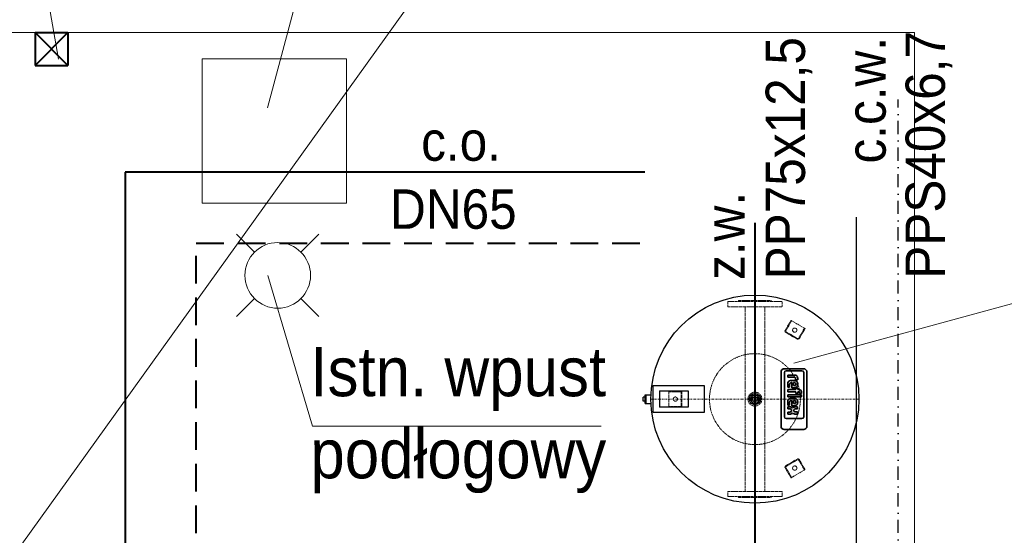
# Model space of a CAD drawing. Header units: millimetres. Extents: x -26820 to -12632, y -5851 to 1958.
# Tile 48 of 95: x -18236 to -17936, y -50 to 107. Entities that reach past the tile are written whole.
import ezdxf
from ezdxf.lldxf.tags import DXFTag

# ---------------------------------------------------------------- set-up
doc = ezdxf.new("R2010")
doc.units = ezdxf.units.MM
for name, pattern in [('DASH', [15, 10, -5]), ('DASHDOT', [1, 0.5, -0.25, 0, -0.25]), ('DASHED', [181.05, 120.7, -60.35]), ('HIDDEN', [0.375, 0.25, -0.125]), ('SOLID', [1, 1, 0])]:
    doc.linetypes.add(name, pattern=pattern)
for name, color, linetype, lineweight in [('A-INW-SC', 30, 'Continuous', 13), ('CP_AXIS', 143, 'DASHDOT', 18), ('CP_HIDDE', 203, 'HIDDEN', 18), ('CP_LOGO', 7, 'Continuous', 35), ('INST_KOTŁOWNIA', 22, 'Continuous', 60), ('SAN_Przewody powrotne CO na rzucie', 104, 'Continuous', 40), ('ściany', 84, 'Continuous', 35)]:
    doc.layers.add(name, color=color, linetype=linetype, lineweight=lineweight)
doc.layers.add('INST_Powrot', color=220, linetype='DASH')
doc.layers.add('INST_ZASILANIE', color=101, linetype='Continuous')
doc.styles.get("Standard").update_dxf_attribs({"font": 'arial.ttf'})
tags = doc.linetypes.add('HOT_WATER_SUPPLY', pattern='A,12.7,-5.08,["HW",Standard,S=2.54,R=0,X=-2.54,Y=-1.27],-5.08', length=22.86).pattern_tags.tags
tags[6] = DXFTag(74, 10)

msp = doc.modelspace()

# ---------------------------------------------------------------- linework, layer by layer
at = {"color": 7, "lineweight": 15}
for p, q in [((-18160.21, 80.17), (-18100.88, 304.48)), ((-18248.99, 239.24), (-18223.98, 95.04)), ((-18065.6, 183.33), (-18262.22, -90.39)), ((-17885.53, 33.61), (-17999.84, 2.38)), ((-18146.55, -16.77), (-18160.1, 29.1)), ((-18146.55, -16.77), (-18058.55, -16.77))]:
    msp.add_line(p, q, dxfattribs=at)
at = {"color": 7}
for p, q in [((-18038.9, -4.54), (-18042.81, -4.54)), ((-18042.81, -4.54), (-18042.81, -12.54)), ((-18032.08, -4.54), (-18038.9, -4.54)), ((-18029.58, -4.54), (-18032.08, -4.54)), ((-18027.1, -4.54), (-18029.58, -4.54)), ((-18027.1, -12.54), (-18027.1, -4.54)), ((-18045.12, -7.94), (-18045.82, -7.94)), ((-18045.82, -9.14), (-18045.82, -7.94)), ((-18045.12, -7.22), (-18045.09, -7.19)), ((-18045.12, -9.86), (-18045.12, -7.22)), ((-18045.09, -9.89), (-18045.09, -7.19)), ((-18045.09, -7.19), (-18044.97, -7.19)), ((-18044.97, -9.89), (-18044.97, -7.19)), ((-18044.92, -7.24), (-18044.97, -7.19)), ((-18044.92, -7.26), (-18044.87, -7.21)), ((-18044.92, -9.84), (-18044.92, -7.24)), ((-18044.87, -9.87), (-18044.87, -7.21)), ((-18044.87, -7.21), (-18043.37, -7.21)), ((-18040.76, -6.04), (-18032.08, -6.04)), ((-18040.76, -6.04), (-18040.76, -11.04)), ((-18032.08, -6.04), (-18032.08, -11.04)), ((-18013.1, -8.54), (-18012.41, -7.34)), ((-18012.41, -9.74), (-18013.1, -8.54)), ((-18012.41, -7.34), (-18011.02, -7.34)), ((-18011.02, -7.34), (-18010.33, -8.54)), ((-18010.33, -8.54), (-18011.02, -9.74)), ((-18045.12, -9.14), (-18045.82, -9.14)), ((-18045.12, -9.86), (-18045.09, -9.89)), ((-18045.09, -9.89), (-18044.97, -9.89)), ((-18044.92, -9.84), (-18044.97, -9.89)), ((-18044.92, -9.82), (-18044.87, -9.87)), ((-18044.87, -9.87), (-18043.37, -9.87)), ((-18032.08, -11.04), (-18040.76, -11.04)), ((-18011.02, -9.74), (-18012.41, -9.74)), ((-18042.81, -12.54), (-18038.9, -12.54)), ((-18038.9, -12.54), (-18032.08, -12.54)), ((-18032.08, -12.54), (-18029.58, -12.54)), ((-18029.58, -12.54), (-18027.1, -12.54))]:
    msp.add_line(p, q, dxfattribs=at)
for radius in [31.7, 1.7, 0.8, 0.7]:
    msp.add_circle((-18011.72, -8.54), radius, dxfattribs=at)
at = {"layer": 'A-INW-SC', "color": 7}
for p, q in [((-17963.13, 103.16), (-18506.13, 103.16)), ((-17963.13, 103.16), (-17963.13, -564.84)), ((-18136.13, 95.16), (-18180.13, 95.16)), ((-18180.13, 95.16), (-18180.13, 51.16)), ((-18136.13, 95.16), (-18136.13, 51.16)), ((-18136.13, 51.16), (-18180.13, 51.16)), ((-18169.65, 41.68), (-18164.2, 36.24)), ((-18144.61, 41.68), (-18150.06, 36.24)), ((-18164.2, 22.09), (-18169.65, 16.65)), ((-18150.06, 22.09), (-18144.61, 16.65))]:
    msp.add_line(p, q, dxfattribs=at)
msp.add_circle((-18157.13, 29.16), 10, dxfattribs=at)
at = {"layer": 'CP_AXIS', "color": 7}
for p, q in [((-18011.72, 23.16), (-18011.72, -40.24)), ((-18043.42, -8.54), (-17980.02, -8.54))]:
    msp.add_line(p, q, dxfattribs=at)
at = {"layer": 'CP_HIDDE', "color": 7}
for p, q in [((-18019.97, 21.06), (-18019.97, 19.66)), ((-18019.87, 21.16), (-18003.57, 21.16)), ((-18016.67, 21.46), (-18016.84, 21.16)), ((-18006.77, 21.46), (-18016.67, 21.46)), ((-18006.77, 21.46), (-18006.59, 21.16)), ((-18003.47, 21.06), (-18003.47, 19.66)), ((-18003.57, 19.56), (-18019.87, 19.56)), ((-18014.73, 19.56), (-18014.73, -36.64)), ((-18008.7, 19.56), (-18008.7, -36.64)), ((-18002.51, 12.42), (-18000.81, 15.36)), ((-18000.59, 15.24), (-18002.29, 12.29)), ((-18000.67, 15.4), (-18000.63, 15.37)), ((-18000.32, 15.2), (-18000.63, 15.37)), ((-18000.32, 15.2), (-17996.86, 13.2)), ((-17998.39, 10.04), (-17996.69, 12.99)), ((-17996.48, 12.86), (-17998.18, 9.92)), ((-17996.56, 13.02), (-17996.86, 13.2)), ((-17996.56, 13.02), (-17996.51, 13)), ((-17998.86, 9.73), (-18002.32, 11.73)), ((-18002.2, 11.95), (-17998.74, 9.95)), ((-18037.97, -6.19), (-18037.97, -6.14)), ((-18037.97, -6.19), (-18037.97, -6.54)), ((-18037.97, -10.54), (-18037.97, -6.54)), ((-18037.87, -6.04), (-18034.47, -6.04)), ((-18034.47, -6.29), (-18037.87, -6.29)), ((-18034.22, -10.54), (-18034.22, -6.54)), ((-18033.97, -6.54), (-18033.97, -10.54)), ((-18037.97, -10.54), (-18037.97, -10.89)), ((-18037.97, -10.94), (-18037.97, -10.89)), ((-18037.87, -10.79), (-18034.47, -10.79)), ((-18034.47, -11.04), (-18037.87, -11.04)), ((-18002.32, -28.81), (-17998.86, -26.81)), ((-17998.18, -26.99), (-17996.48, -29.93)), ((-18000.81, -32.43), (-18002.51, -29.49)), ((-18002.29, -29.36), (-18000.59, -32.31)), ((-17998.74, -27.02), (-18002.2, -29.02)), ((-17996.69, -30.06), (-17998.39, -27.11)), ((-18000.63, -32.44), (-18000.67, -32.47)), ((-18000.63, -32.44), (-18000.32, -32.27)), ((-17996.86, -30.27), (-18000.32, -32.27)), ((-17996.86, -30.27), (-17996.56, -30.09)), ((-17996.51, -30.07), (-17996.56, -30.09)), ((-18019.97, -38.14), (-18019.97, -36.74)), ((-18003.57, -36.64), (-18019.87, -36.64)), ((-18019.87, -38.24), (-18003.57, -38.24)), ((-18016.67, -38.54), (-18016.84, -38.24)), ((-18006.77, -38.54), (-18016.67, -38.54)), ((-18006.77, -38.54), (-18006.59, -38.24)), ((-18003.47, -38.14), (-18003.47, -36.74))]:
    msp.add_line(p, q, dxfattribs=at)
for centre, radius in [((-17999.59, 12.47), 0.65), ((-18011.72, -8.54), 13.85), ((-18035.97, -8.54), 0.65), ((-18011.72, -8.54), 2.12), ((-17999.59, -29.54), 0.65)]:
    msp.add_circle(centre, radius, dxfattribs=at)
for centre, radius, start, end in [((-18019.87, 21.06), 0.1, 90, 180), ((-18003.57, 21.06), 0.1, 0, 90), ((-18019.87, 19.66), 0.1, 180, 270), ((-18003.57, 19.66), 0.1, 270, 0), ((-18000.72, 15.31), 0.1, 60, 150), ((-18000.68, 15.29), 0.1, 330, 60), ((-18002.07, 12.17), 0.5, 150, 240), ((-18002.07, 12.17), 0.25, 150, 240), ((-17996.61, 12.94), 0.1, 60, 150), ((-17996.56, 12.91), 0.1, 330, 60), ((-17998.61, 10.17), 0.5, 240, 330), ((-17998.61, 10.17), 0.25, 240, 330), ((-18037.87, -6.14), 0.1, 90, 180), ((-18037.87, -6.19), 0.1, 180, 270), ((-18034.47, -6.54), 0.5, 0, 90), ((-18034.47, -6.54), 0.25, 0, 90), ((-18037.87, -10.89), 0.1, 90, 180), ((-18037.87, -10.94), 0.1, 180, 270), ((-18034.47, -10.54), 0.5, 270, 0), ((-18034.47, -10.54), 0.25, 270, 0), ((-17998.61, -27.24), 0.5, 30, 120), ((-17998.61, -27.24), 0.25, 30, 120), ((-18002.07, -29.24), 0.5, 120, 210), ((-18002.07, -29.24), 0.25, 120, 210), ((-17996.56, -29.98), 0.1, 300, 30), ((-18000.72, -32.38), 0.1, 210, 300), ((-18000.68, -32.36), 0.1, 300, 30), ((-17996.61, -30.01), 0.1, 210, 300), ((-18019.87, -36.74), 0.1, 90, 180), ((-18019.87, -38.14), 0.1, 180, 270), ((-18003.57, -36.74), 0.1, 0, 90), ((-18003.57, -38.14), 0.1, 270, 0)]:
    msp.add_arc(centre, radius, start, end, dxfattribs=at)
at = {"layer": 'CP_LOGO', "color": 7, "extrusion": (1, -1.83697e-16, 0)}
for p, q in [((-17996.87, 0.72), (-18002.77, 0.72)), ((-17997.39, 0.1), (-18002.2, 0.1)), ((-18003.77, -0.28), (-18003.77, -16.79)), ((-18002.76, -0.46), (-18002.76, -13.9)), ((-18001.73, -1.2), (-17999.65, -1.2)), ((-18001.73, -1.2), (-18001.73, -1.2)), ((-18001.73, -1.86), (-18001.73, -1.2)), ((-18001.73, -1.86), (-18001.73, -1.86)), ((-17999.8, -1.86), (-18001.73, -1.86)), ((-18000.61, -2.85), (-17999.84, -2.85)), ((-17999.32, -2.63), (-17999.32, -2.3)), ((-17998.7, -2.63), (-17999.32, -2.63)), ((-17998.7, -2.15), (-17998.7, -2.63)), ((-17998.7, -2.63), (-17998.7, -2.63)), ((-17996.83, -13.9), (-17996.83, -0.46)), ((-17995.87, -16.79), (-17995.87, -0.28)), ((-18001.73, -4.95), (-18001.73, -3.96)), ((-18001.15, -4.95), (-18001.73, -4.95)), ((-18001.73, -5.64), (-17999.28, -5.64)), ((-18001.73, -6.3), (-18001.73, -5.64)), ((-18001.15, -4.05), (-18001.15, -4.95)), ((-18000.46, -3.5), (-18000.6, -3.5)), ((-18000.46, -5.1), (-18000.46, -3.5)), ((-17999.87, -5.1), (-18000.46, -5.1)), ((-17999.98, -3.5), (-17999.98, -4.44)), ((-17999.82, -3.5), (-17999.98, -3.5)), ((-17999.98, -4.44), (-17999.82, -4.44)), ((-17999.28, -5.23), (-17998.7, -5.23)), ((-17999.28, -5.64), (-17999.28, -5.23)), ((-17999.25, -4.02), (-17999.25, -3.92)), ((-17998.7, -3.87), (-17998.7, -4.08)), ((-17998.7, -5.23), (-17998.7, -5.64)), ((-17998.7, -5.64), (-17998.26, -5.64)), ((-17999.28, -6.3), (-18001.73, -6.3)), ((-18001.73, -7.85), (-18001.73, -7.2)), ((-18001.73, -7.2), (-17997.52, -7.2)), ((-18001.73, -7.85), (-18001.73, -7.85)), ((-17997.52, -7.85), (-18001.73, -7.85)), ((-18000.61, -8.3), (-17999.84, -8.3)), ((-18000.46, -8.95), (-18000.6, -8.95)), ((-18000.46, -10.55), (-18000.46, -8.95)), ((-17999.98, -8.95), (-17999.98, -9.9)), ((-17999.82, -8.95), (-17999.98, -8.95)), ((-17999.28, -6.8), (-17999.28, -6.3)), ((-17998.7, -6.8), (-17999.28, -6.8)), ((-17998.7, -6.3), (-17998.7, -6.8)), ((-17998.39, -6.3), (-17998.7, -6.3)), ((-17998.12, -6.86), (-17998.12, -6.54)), ((-17997.52, -6.86), (-17998.12, -6.86)), ((-17997.52, -6.4), (-17997.52, -6.86)), ((-17997.52, -7.2), (-17997.52, -7.85)), ((-18001.73, -10.41), (-18001.73, -9.42)), ((-18001.15, -10.41), (-18001.73, -10.41)), ((-18001.73, -10.87), (-18001.16, -10.87)), ((-18001.73, -11.52), (-18001.73, -10.87)), ((-18001.14, -11.52), (-18001.73, -11.52)), ((-18001.15, -9.51), (-18001.15, -10.41)), ((-18000.56, -12.09), (-18000.56, -11.93)), ((-17999.87, -10.55), (-18000.46, -10.55)), ((-17999.98, -9.9), (-17999.82, -9.9)), ((-17999.88, -11.93), (-17999.88, -12.04)), ((-17998.71, -11.51), (-17999.35, -11.51)), ((-17999.3, -10.86), (-17998.71, -10.86)), ((-17999.25, -9.48), (-17999.25, -9.38)), ((-17998.71, -10.86), (-17998.71, -11.51)), ((-17998.7, -9.32), (-17998.7, -9.53)), ((-18002.2, -14.46), (-17997.39, -14.46)), ((-18001.73, -12.47), (-18001.07, -12.47)), ((-18001.73, -13.13), (-18001.73, -12.47)), ((-18001.17, -13.13), (-18001.73, -13.13)), ((-17999.35, -12.46), (-17998.71, -12.46)), ((-17998.71, -13.12), (-17999.3, -13.12)), ((-17998.71, -12.46), (-17998.71, -13.12)), ((-18002.77, -17.79), (-17996.87, -17.79))]:
    msp.add_line(p, q, dxfattribs=at)
at = {"layer": 'CP_LOGO', "color": 7}
for centre, radius, start, end in [((-18002.77, -0.28), 1, 90, 180), ((-18002.2, -0.46), 0.56, 90, 180), ((-17997.39, -0.46), 0.56, 0, 90), ((-17996.87, -0.28), 1, 0, 90), ((-18000.75, -3.82), 0.956, 100.4306, 163.2549), ((-18000.58, -4.48), 1.63, 91.0116, 102.2061), ((-17999.86, -4.54), 1.69, 75.5184, 89.4136), ((-17999.8, -2.81), 0.959, 85.9324, 90.1077), ((-17999.77, -2.48), 0.626, 68.9942, 86.3238), ((-17999.69, -2.41), 1.21, 57.2606, 88.2377), ((-17999.67, -2.22), 0.342, 37.2952, 68.5076), ((-17999.67, -3.84), 0.97, 358.4512, 75.8928), ((-17999.75, -2.25), 0.422, 7.3746, 35.2227), ((-18000.02, -2.3), 0.702, 0.0884, 8.1112), ((-17999.5, -2.02), 0.781, 16.1174, 53.376), ((-17999.92, -2.15), 1.22, 0.0504, 16.2962), ((-18000.22, -3.97), 1.5, 163.484, 179.5372), ((-18000.55, -4.04), 0.6, 140.0119, 181.6328), ((-18000.62, -4.06), 0.561, 88.2273, 133.4425), ((-17999.86, -3.45), 1.65, 269.5366, 284.6945), ((-17999.81, -4.51), 1.01, 77.5936, 90.6121), ((-17999.81, -3.43), 1.01, 269.3879, 282.4064), ((-17999.73, -4.09), 0.588, 57.7135, 76.8659), ((-17999.73, -3.85), 0.588, 283.1341, 302.2865), ((-17999.65, -4.12), 0.946, 282.9414, 2.7147), ((-17999.62, -3.91), 0.373, 357.6671, 56.1721), ((-17999.62, -4.04), 0.373, 303.8279, 2.3329), ((-17998.32, -6.61), 0.969, 54.3624, 86.3354), ((-17998.15, -6.29), 0.606, 25.5569, 50.1513), ((-18000.75, -9.28), 0.956, 100.4306, 163.2549), ((-18000.62, -9.51), 0.561, 88.2273, 133.4425), ((-18000.58, -9.93), 1.63, 91.0116, 102.2061), ((-17999.86, -10), 1.69, 75.5184, 89.4136), ((-17999.81, -9.97), 1.01, 77.5936, 90.6121), ((-17999.73, -9.55), 0.588, 57.7135, 76.8659), ((-17999.67, -9.3), 0.97, 358.4512, 75.8928), ((-17998.38, -6.66), 0.368, 68.0272, 90.9979), ((-17998.32, -6.5), 0.191, 15.8352, 66.9141), ((-17998.48, -6.54), 0.354, 0.0729, 16.1126), ((-17998.45, -6.41), 0.928, 0.4804, 24.1156), ((-18000.22, -9.43), 1.5, 163.484, 179.5372), ((-18001.17, -12.35), 1.48, 69.7413, 89.7796), ((-18000.55, -9.49), 0.6, 140.0119, 181.6328), ((-18001.12, -12.39), 0.873, 69.5786, 91.0788), ((-18000.94, -11.94), 0.385, 1.9805, 70.9879), ((-18001, -11.88), 0.984, 38.2568, 69.4117), ((-17999.48, -11.81), 0.923, 110.4138, 143.8136), ((-17999.5, -11.92), 0.38, 135.7959, 181.9253), ((-17999.86, -8.9), 1.65, 269.5366, 284.6945), ((-17999.81, -8.89), 1.01, 269.3879, 282.4064), ((-17999.29, -12.3), 1.45, 90.4442, 110.5984), ((-17999.43, -12.03), 0.5, 101.3737, 132.1732), ((-17999.73, -9.31), 0.588, 283.1341, 302.2865), ((-17999.32, -12.48), 0.967, 91.4593, 102.5475), ((-17999.65, -9.58), 0.946, 282.9414, 2.7147), ((-17999.62, -9.36), 0.373, 357.6671, 56.1721), ((-17999.62, -9.49), 0.373, 303.8279, 2.3329), ((-18002.2, -13.9), 0.56, 180, 270), ((-18001.39, -10.8), 2.34, 275.3251, 288.3885), ((-18001.09, -11.73), 0.74, 272.1152, 298.2265), ((-18000.92, -12.07), 0.364, 299.0147, 356.8568), ((-18001, -12.1), 0.984, 290.5883, 321.7432), ((-17999.48, -12.16), 0.923, 216.1864, 249.5862), ((-17999.5, -12.06), 0.38, 178.0747, 224.2041), ((-17999.29, -11.67), 1.45, 249.4016, 269.5558), ((-17999.43, -11.95), 0.5, 227.8268, 258.6263), ((-17999.32, -11.5), 0.967, 257.4525, 268.5407), ((-17997.39, -13.9), 0.56, 270, 0), ((-18002.77, -16.79), 1, 180, 270), ((-17996.87, -16.79), 1, 270, 0)]:
    msp.add_arc(centre, radius, start, end, dxfattribs=at)
at = {"layer": 'INST_KOTŁOWNIA', "color": 1, "linetype": 'Continuous', "lineweight": 40, "ltscale": 0.6, "true_color": 0xf90606}
for p, q in [((-18231.05, 103.12), (-18221.05, 103.12)), ((-18231.05, 103.12), (-18221.05, 93.12)), ((-18231.05, 93.12), (-18221.05, 103.12)), ((-18231.05, 103.12), (-18231.05, 93.12)), ((-18221.05, 103.12), (-18221.05, 93.12)), ((-18231.05, 93.12), (-18221.05, 93.12))]:
    msp.add_line(p, q, dxfattribs=at)
at = {"layer": 'INST_Powrot', "color": 7, "linetype": 'DASHDOT', "lineweight": 30, "ltscale": 8}
msp.add_line((-17968.12, -65.51), (-17968.12, 82.7), dxfattribs=at)
at = {"layer": 'INST_ZASILANIE', "color": 7, "linetype": 'SOLID', "lineweight": 40, "ltscale": 1.2}
msp.add_line((-18011.72, 45.14), (-18011.72, -206.37), dxfattribs=at)
at = {"layer": 'INST_ZASILANIE', "color": 7, "linetype": 'HOT_WATER_SUPPLY', "lineweight": 30, "ltscale": 1.5}
msp.add_line((-17980.85, 46.86), (-17980.85, -223.04), dxfattribs=at)
at = {"layer": 'SAN_Przewody powrotne CO na rzucie', "color": 7}
for p, q in [((-18203.57, 60.58), (-18203.57, -268.73)), ((-18045.28, 60.58), (-18203.57, 60.58))]:
    msp.add_line(p, q, dxfattribs=at)
at = {"layer": 'SAN_Przewody powrotne CO na rzucie', "color": 7, "linetype": 'DASHED', "ltscale": 0.07}
for p, q in [((-18181.97, -290.16), (-18181.97, 38.98)), ((-18181.97, 38.98), (-18045.11, 38.98))]:
    msp.add_line(p, q, dxfattribs=at)

# ---------------------------------------------------------------- texts
at = {"layer": 'ściany', "color": 7, "linetype": 'DASHED', "char_height": 12, "attachment_point": 1, "rotation": 90}
for s, insert in [('{\\W0.9;c.c.w.}', (-17983.87, 63.22)), ('{\\W0.9;PP75x12,5}', (-18008.46, 27.94)), ('{\\W0.9;PPS40x6,7}', (-17965.83, 28.12)), ('{\\W0.9;z.w.}', (-18026.88, 27.76))]:
    msp.add_mtext_dynamic_manual_height_columns(s, width=123.8104, gutter_width=0.625, heights=[0], dxfattribs=dict(at, insert=insert))
at = {"layer": 'ściany', "color": 7, "linetype": 'DASHED', "attachment_point": 1}
for s, width, insert, char_height in [('{\\W0.9;c.o.}', 123.8104, (-18113.42, 76.06), 12), ('{\\W0.9;DN65}', 123.8104, (-18122.89, 55.34), 12), ('{\\W0.9;Istn. wpust\\Ppodłogowy}', 229.5096, (-18147.19, 7.34), 15)]:
    msp.add_mtext_dynamic_manual_height_columns(s, width=width, gutter_width=0.625, heights=[0], dxfattribs=dict(at, insert=insert, char_height=char_height))

doc.saveas('drawing.dxf')
